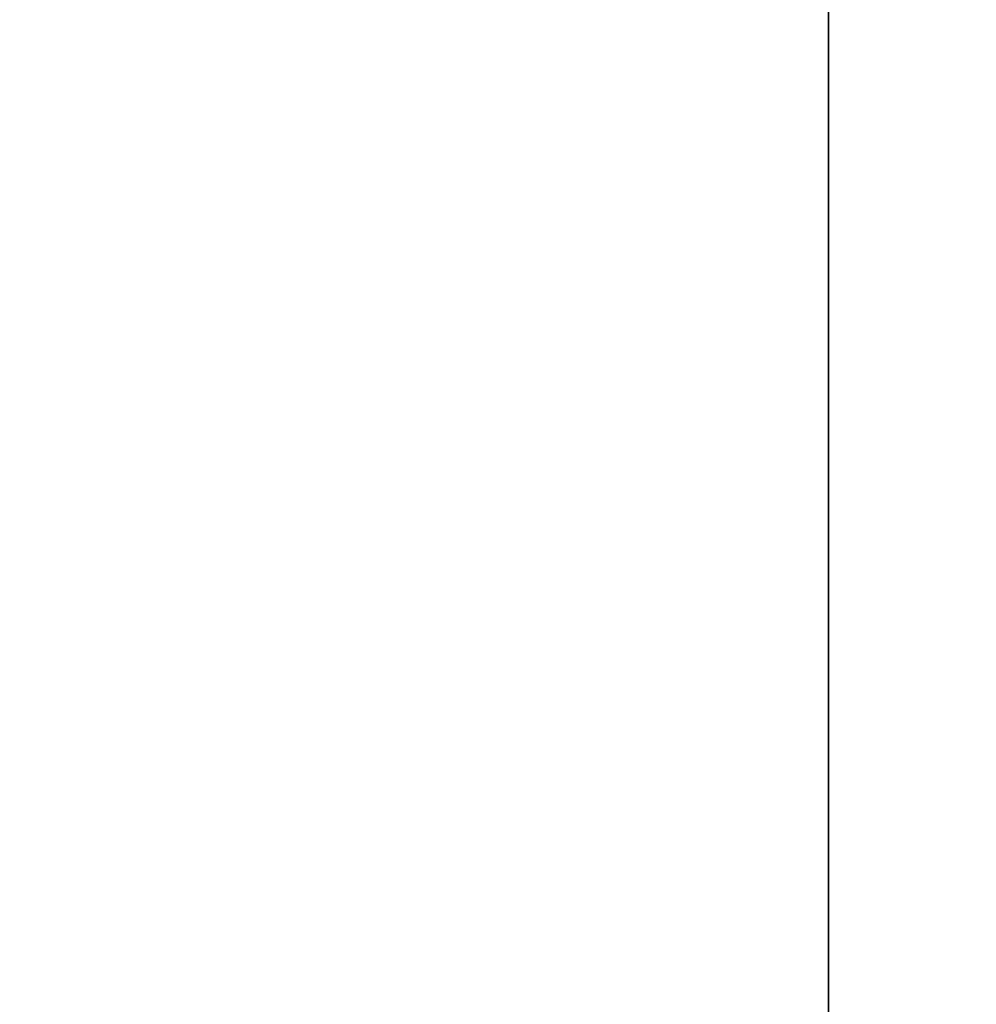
# Model space of a CAD drawing. Header units: millimetres. Extents: x 4 to 1188, y 1 to 840.
# Tile 130 of 203: x 750 to 763, y 384 to 397. Entities that reach past the tile are written whole.
import ezdxf

# ---------------------------------------------------------------- set-up
doc = ezdxf.new("R2010")
doc.units = ezdxf.units.MM
doc.layers.add('1', color=7, linetype='Continuous')
doc.styles.add('Arial Unicode MS', font='Arial Unicode MS')
doc.dimstyles.get("Standard").update_dxf_attribs({"dimtxt": 0.18, "dimasz": 0.18, "dimexe": 0.18, "dimexo": 0.0625, "dimgap": 0.09, "dimtad": 0, "dimtih": 1, "dimtoh": 1, "dimdec": 4, "dimzin": 0, "dimdsep": 46, "dimtxsty": 'Standard', "dimcen": 0.09, "dimadec": 0, "dimazin": 0, "dimtfac": 1, "dimtdec": 4, "dimtofl": 0, "dimtmove": 0, "dimatfit": 3, "dimfxl": 0, "dimtolj": 1, "dimtzin": 0, "dimarcsym": 0})

# ---------------------------------------------------------------- blocks, each defined once
blk = doc.blocks.new('_U11')
at = {"layer": '1', "color": 18, "lineweight": 35}
for p, q in [((743.069, 423.503), (763.144, 423.503)), ((761.144, 423.503), (761.144, 282.024)), ((742.426, 282.024), (763.144, 282.024))]:
    blk.add_line(p, q, dxfattribs=at)
at = {"layer": '1', "color": 18, "lineweight": 70}
for points in [[(761.144, 423.503), (761.92, 420.003), (760.368, 420.003)], [(761.144, 282.024), (760.368, 285.524), (761.92, 285.524)]]:
    blk.add_solid(points, dxfattribs=at)
at = {"layer": '1', "color": 18, "linetype": 'Continuous', "lineweight": 13, "insert": (760.39, 347.411), "char_height": 5, "attachment_point": 7, "rotation": 90, "line_spacing_factor": 1.047437, "style": 'Arial Unicode MS'}
blk.add_mtext('\\fArial Unicode MS|b0|i0;\\W1.0000;990', dxfattribs=at)

msp = doc.modelspace()

# ---------------------------------------------------------------- dimensions: what is measured, and where the dimension line sits
at = {"layer": '1', "color": 18, "linetype": 'Continuous', "lineweight": 13}
dim = msp.add_linear_dim(base=(761.1443, 282.0239), p1=(737.2629, 423.5025), p2=(741.4257, 282.0239), angle=90, dimstyle='Standard', override={"dimtxt": 5, "dimasz": 3.5, "dimexe": 2, "dimexo": 1, "dimgap": 2.5, "dimtad": 1, "dimtih": 0, "dimtoh": 0, "dimdec": 0, "dimlfac": 7, "dimzin": 8, "dimdsep": 44, "dimlunit": 2, "dimtxsty": 'Arial Unicode MS', "dimsah": 1, "dimse1": 0, "dimse2": 0, "dimsd1": 0, "dimsd2": 0, "dimclrd": 18, "dimclre": 18, "dimclrt": 18, "dimtol": 0, "dimtm": -0.1, "dimtfac": 0.4, "dimtdec": 2, "dimtofl": 1, "dimtmove": 0, "dimtzin": 8, "dimlwd": 35, "dimlwe": 35}, dxfattribs=at)
dim.commit()
dim.dimension.update_dxf_attribs({"geometry": '_U11', "text_midpoint": (761.1443, 352.7632), "dimtype": 160})

doc.saveas('drawing.dxf')
